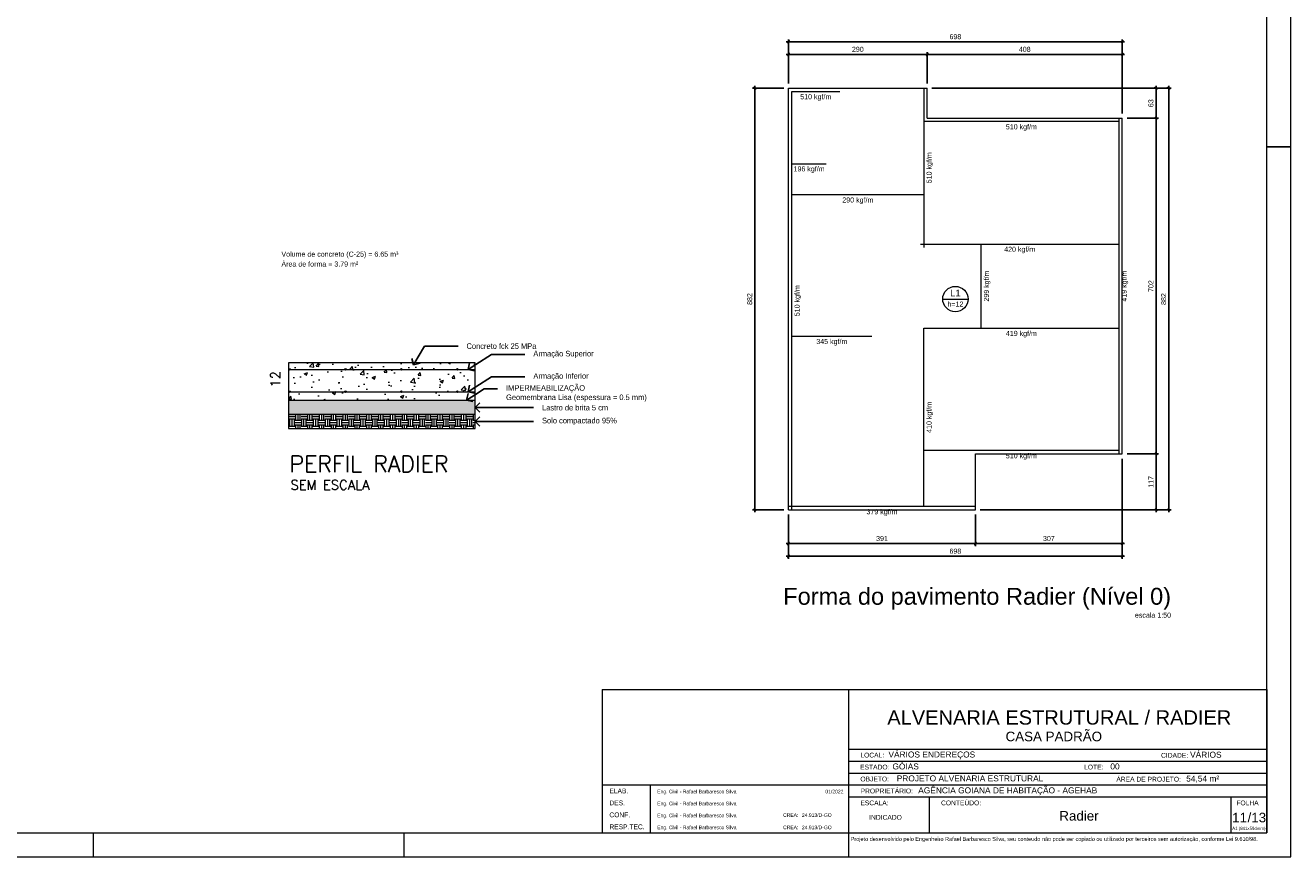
# Model space of a CAD drawing. Header units: millimetres. Extents: x 337 to 624, y -381 to -65.
# Tile 137 of 138: x 571 to 624, y -124 to -90. Entities that reach past the tile are written whole.
import ezdxf
from ezdxf import colors
from ezdxf.entities.mleader import LeaderData, LeaderLine
from ezdxf.enums import TextEntityAlignment as Align
from ezdxf.math import Vec2, Vec3

# ---------------------------------------------------------------- set-up
doc = ezdxf.new("R2010")
doc.units = ezdxf.units.MM
doc.header["$MEASUREMENT"] = 0
doc.layers.get('0').update_dxf_attribs({"lineweight": 5})
doc.layers.add('247', color=7, linetype='Continuous')
doc.layers.add('PDF_Text', color=7, linetype='Continuous')
for name, color, linetype, lineweight in [('DT-Relação do aço', 7, 'Continuous', 5), ('FO-Cargas de parede', 15, 'Continuous', 5), ('FO-Cotas', 5, 'Continuous', 5), ('FO-Textos das lajes', 102, 'Continuous', 20), ('FO-Títulos', 1, 'Continuous', 20), ('FO-Vigas', 1, 'Continuous', 20), ('PRANCHA 01', 7, 'Continuous', 20)]:
    doc.layers.add(name, color=color, linetype=linetype, lineweight=lineweight)
doc.styles.add('Arial', font='arial.ttf')
doc.styles.add('PDF Arial', font='arial.ttf')
doc.styles.add('ROMANS', font='ROMANS')
doc.dimstyles.new('UM_50.000000', dxfattribs={"dimtxt": 0.18, "dimasz": 0.1, "dimexe": 0.1, "dimexo": 0.2, "dimgap": 0, "dimtad": 1, "dimtih": 1, "dimtoh": 1, "dimdec": 1, "dimlfac": 50, "dimzin": 0, "dimdsep": 46, "dimtxsty": 'Standard', "dimcen": 0.09, "dimdle": 0.1, "dimadec": 1, "dimazin": 2, "dimtfac": 1, "dimtdec": 4, "dimtofl": 0, "dimtmove": 0, "dimatfit": 3, "dimfxl": 1, "dimtolj": 1, "dimarcsym": 0})

# ---------------------------------------------------------------- blocks, each defined once
blk = doc.blocks.new('Carimbo_Rafael_2022')
at = {"color": 0}
for p, q in [((524.018, -54.927), (551.818, -54.927)), ((524.018, -60.927), (551.818, -60.927))]:
    blk.add_line(p, q, dxfattribs=at)
for p, q in [((524.018, -54.927), (524.018, -60.927)), ((524.018, -54.927), (524.018, -60.927)), ((534.318, -54.927), (534.318, -60.927)), ((534.318, -54.927), (534.318, -60.927)), ((551.818, -54.927), (551.818, -60.927)), ((534.318, -57.427), (551.818, -57.427)), ((534.318, -57.927), (551.818, -57.927)), ((534.318, -58.427), (551.818, -58.427)), ((524.018, -58.927), (534.318, -58.927)), ((526.018, -58.927), (526.018, -60.927)), ((534.318, -58.927), (551.818, -58.927)), ((534.318, -59.427), (551.818, -59.427)), ((537.692, -59.427), (537.692, -60.927)), ((550.318, -59.427), (550.318, -60.927))]:
    blk.add_line(p, q)
at = {"color": 152, "true_color": 0x0063c7, "style": 'Arial'}
for s, height, p in [('ALVENARIA ESTRUTURAL / RADIER', 0.6, (535.944, -56.402)), ('CASA PADRÃO', 0.4, (540.891, -57.098)), ('VÁRIOS ENDEREÇOS', 0.25, (535.992, -57.777)), ('VÁRIOS', 0.25, (548.609, -57.786)), ('GÓIAS', 0.25, (536.159, -58.277)), ('00', 0.25, (545.274, -58.277)), ('PROJETO ALVENARIA ESTRUTURAL', 0.25, (536.338, -58.777)), ('54,54 m²', 0.25, (548.448, -58.784)), ('AGÊNCIA GOIANA DE HABITAÇÃO - AGEHAB', 0.25, (537.237, -59.277)), ('INDICADO', 0.2, (535.187, -60.381)), ('/13', 0.4, (551.013, -60.49))]:
    blk.add_text(s, height=height, dxfattribs=at).set_placement(p)
at = {"style": 'Arial'}
for s, height, p in [('LOCAL:', 0.2, (534.818, -57.777)), ('CIDADE:', 0.2, (547.395, -57.786)), ('ESTADO:', 0.2, (534.807, -58.277)), ('LOTE:', 0.2, (544.178, -58.277)), ('OBJETO:', 0.2, (534.818, -58.777)), ('ÁREA DE PROJETO:', 0.2, (545.526, -58.784)), ('ELAB.', 0.2, (524.318, -59.277)), ('Eng. Civil - Rafael Barbaresco Silva', 0.15, (526.318, -59.277)), ('01/2022', 0.15, (533.352, -59.277)), ('PROPRIETÁRIO:', 0.2, (534.829, -59.277)), ('DES.', 0.2, (524.318, -59.777)), ('Eng. Civil - Rafael Barbaresco Silva', 0.15, (526.318, -59.777)), ('ESCALA:', 0.2, (534.818, -59.777)), ('CONTEÚDO:', 0.2, (538.192, -59.777)), (' FOLHA', 0.2, (550.468, -59.777)), ('CONF.', 0.2, (524.318, -60.277)), ('Eng. Civil - Rafael Barbaresco Silva', 0.15, (526.318, -60.277)), ('CREA:', 0.15, (531.584, -60.261)), ('24.913/D-GO', 0.15, (532.371, -60.261)), ('RESP.TEC.', 0.2, (524.318, -60.777)), ('Eng. Civil - Rafael Barbaresco Silva', 0.15, (526.318, -60.777)), ('CREA:', 0.15, (531.584, -60.777)), ('24.913/D-GO', 0.15, (532.371, -60.777))]:
    blk.add_text(s, height=height, dxfattribs=at).set_placement(p)
at = {"layer": 'PDF_Text', "insert": (550.371, -60.845), "char_height": 0.13, "attachment_point": 7, "line_spacing_factor": 0.76943, "style": 'PDF Arial'}
blk.add_mtext('A1 (841x594mm)', dxfattribs=at)
at = {"layer": 'PDF_Text', "insert": (534.414, -61.318), "char_height": 0.165, "attachment_point": 7, "style": 'PDF Arial'}
blk.add_mtext('Projeto desenvolvido pelo Engenheiro Rafael Barbaresco Silva, seu conteudo não pode ser copiado ou utilizado por terceiros sem autorização, conforme Lei 9.610/98.', dxfattribs=at)
blk = doc.blocks.new('_Oblique')
at = {"color": 0, "linetype": 'ByBlock', "lineweight": -2}
blk.add_line((-0.5, -0.5), (0.5, 0.5), dxfattribs=at)
blk = doc.blocks.new('*D350')
at = {"layer": 'Defpoints', "color": 0, "transparency": 16777216}
for p in [(608.589, -90.909), (602.789, -92.321), (608.589, -92.321)]:
    blk.add_point(p, dxfattribs=at)
at = {"layer": 'FO-Cotas', "color": 0, "lineweight": -2, "transparency": 16777216}
for p, q in [((602.689, -90.909), (608.689, -90.909)), ((602.789, -92.121), (602.789, -90.809)), ((608.589, -92.121), (608.589, -90.809))]:
    blk.add_line(p, q, dxfattribs=at)
at = {"layer": 'FO-Cotas', "color": 0, "lineweight": -2, "transparency": 16777216, "xscale": 0.1, "yscale": 0.1, "zscale": 0.1, "rotation": 180}
blk.add_blockref('_Oblique', (602.789, -90.909), dxfattribs=at)
at = {"layer": 'FO-Cotas', "color": 0, "lineweight": -2, "transparency": 16777216, "xscale": 0.1, "yscale": 0.1, "zscale": 0.1}
blk.add_blockref('_Oblique', (608.589, -90.909), dxfattribs=at)
at = {"layer": 'FO-Cotas', "color": 7, "transparency": 16777216, "insert": (605.689, -90.697), "char_height": 0.2118, "attachment_point": 5, "rotation": 0.0057, "style": 'Arial'}
blk.add_mtext('\\A1;290', dxfattribs=at)
blk = doc.blocks.new('*D351')
at = {"layer": 'Defpoints', "color": 0, "transparency": 16777216}
for p in [(616.749, -90.909), (608.589, -92.321), (616.749, -93.581)]:
    blk.add_point(p, dxfattribs=at)
at = {"layer": 'FO-Cotas', "color": 0, "lineweight": -2, "transparency": 16777216}
for p, q in [((608.489, -90.909), (616.849, -90.909)), ((608.589, -92.121), (608.589, -90.809)), ((616.749, -93.381), (616.749, -90.809))]:
    blk.add_line(p, q, dxfattribs=at)
at = {"layer": 'FO-Cotas', "color": 0, "lineweight": -2, "transparency": 16777216, "xscale": 0.1, "yscale": 0.1, "zscale": 0.1, "rotation": 180}
blk.add_blockref('_Oblique', (608.589, -90.909), dxfattribs=at)
at = {"layer": 'FO-Cotas', "color": 0, "lineweight": -2, "transparency": 16777216, "xscale": 0.1, "yscale": 0.1, "zscale": 0.1}
blk.add_blockref('_Oblique', (616.749, -90.909), dxfattribs=at)
at = {"layer": 'FO-Cotas', "color": 7, "transparency": 16777216, "insert": (612.669, -90.697), "char_height": 0.2118, "attachment_point": 5, "rotation": 0.0057, "style": 'Arial'}
blk.add_mtext('\\A1;408', dxfattribs=at)
blk = doc.blocks.new('*D352')
at = {"layer": 'Defpoints', "color": 0, "transparency": 16777216}
for p in [(616.749, -90.379), (602.789, -92.321), (616.749, -93.581)]:
    blk.add_point(p, dxfattribs=at)
at = {"layer": 'FO-Cotas', "color": 0, "lineweight": -2, "transparency": 16777216}
for p, q in [((602.689, -90.379), (616.849, -90.379)), ((602.789, -92.121), (602.789, -90.279)), ((616.749, -93.381), (616.749, -90.279))]:
    blk.add_line(p, q, dxfattribs=at)
at = {"layer": 'FO-Cotas', "color": 0, "lineweight": -2, "transparency": 16777216, "xscale": 0.1, "yscale": 0.1, "zscale": 0.1, "rotation": 180}
blk.add_blockref('_Oblique', (602.789, -90.379), dxfattribs=at)
at = {"layer": 'FO-Cotas', "color": 0, "lineweight": -2, "transparency": 16777216, "xscale": 0.1, "yscale": 0.1, "zscale": 0.1}
blk.add_blockref('_Oblique', (616.749, -90.379), dxfattribs=at)
at = {"layer": 'FO-Cotas', "color": 7, "transparency": 16777216, "insert": (609.769, -90.167), "char_height": 0.2118, "attachment_point": 5, "rotation": 0.0057, "style": 'Arial'}
blk.add_mtext('\\A1;698', dxfattribs=at)
blk = doc.blocks.new('*D353')
at = {"layer": 'Defpoints', "color": 0, "transparency": 16777216}
for p in [(602.789, -109.961), (610.609, -109.961), (610.609, -111.373)]:
    blk.add_point(p, dxfattribs=at)
at = {"layer": 'FO-Cotas', "color": 0, "lineweight": -2, "transparency": 16777216}
for p, q in [((602.789, -110.161), (602.789, -111.473)), ((610.609, -110.161), (610.609, -111.473)), ((602.689, -111.373), (610.709, -111.373))]:
    blk.add_line(p, q, dxfattribs=at)
at = {"layer": 'FO-Cotas', "color": 0, "lineweight": -2, "transparency": 16777216, "xscale": 0.1, "yscale": 0.1, "zscale": 0.1, "rotation": 180}
blk.add_blockref('_Oblique', (602.789, -111.373), dxfattribs=at)
at = {"layer": 'FO-Cotas', "color": 0, "lineweight": -2, "transparency": 16777216, "xscale": 0.1, "yscale": 0.1, "zscale": 0.1}
blk.add_blockref('_Oblique', (610.609, -111.373), dxfattribs=at)
at = {"layer": 'FO-Cotas', "color": 7, "transparency": 16777216, "insert": (606.699, -111.161), "char_height": 0.2118, "attachment_point": 5, "rotation": 0.0057, "style": 'Arial'}
blk.add_mtext('\\A1;391', dxfattribs=at)
blk = doc.blocks.new('*D354')
at = {"layer": 'Defpoints', "color": 0, "transparency": 16777216}
for p in [(616.749, -107.621), (610.609, -109.961), (616.749, -111.373)]:
    blk.add_point(p, dxfattribs=at)
at = {"layer": 'FO-Cotas', "color": 0, "lineweight": -2, "transparency": 16777216}
for p, q in [((616.749, -107.821), (616.749, -111.473)), ((610.609, -110.161), (610.609, -111.473)), ((610.509, -111.373), (616.849, -111.373))]:
    blk.add_line(p, q, dxfattribs=at)
at = {"layer": 'FO-Cotas', "color": 0, "lineweight": -2, "transparency": 16777216, "xscale": 0.1, "yscale": 0.1, "zscale": 0.1, "rotation": 180}
blk.add_blockref('_Oblique', (610.609, -111.373), dxfattribs=at)
at = {"layer": 'FO-Cotas', "color": 0, "lineweight": -2, "transparency": 16777216, "xscale": 0.1, "yscale": 0.1, "zscale": 0.1}
blk.add_blockref('_Oblique', (616.749, -111.373), dxfattribs=at)
at = {"layer": 'FO-Cotas', "color": 7, "transparency": 16777216, "insert": (613.679, -111.161), "char_height": 0.2118, "attachment_point": 5, "rotation": 0.0057, "style": 'Arial'}
blk.add_mtext('\\A1;307', dxfattribs=at)
blk = doc.blocks.new('*D355')
at = {"layer": 'Defpoints', "color": 0, "transparency": 16777216}
for p in [(616.749, -107.621), (602.789, -109.961), (616.749, -111.902)]:
    blk.add_point(p, dxfattribs=at)
at = {"layer": 'FO-Cotas', "color": 0, "lineweight": -2, "transparency": 16777216}
for p, q in [((616.749, -107.821), (616.749, -112.002)), ((602.789, -110.161), (602.789, -112.002)), ((602.689, -111.902), (616.849, -111.902))]:
    blk.add_line(p, q, dxfattribs=at)
at = {"layer": 'FO-Cotas', "color": 0, "lineweight": -2, "transparency": 16777216, "xscale": 0.1, "yscale": 0.1, "zscale": 0.1, "rotation": 180}
blk.add_blockref('_Oblique', (602.789, -111.902), dxfattribs=at)
at = {"layer": 'FO-Cotas', "color": 0, "lineweight": -2, "transparency": 16777216, "xscale": 0.1, "yscale": 0.1, "zscale": 0.1}
blk.add_blockref('_Oblique', (616.749, -111.902), dxfattribs=at)
at = {"layer": 'FO-Cotas', "color": 7, "transparency": 16777216, "insert": (609.769, -111.691), "char_height": 0.2118, "attachment_point": 5, "rotation": 0.0057, "style": 'Arial'}
blk.add_mtext('\\A1;698', dxfattribs=at)
blk = doc.blocks.new('*D356')
at = {"layer": 'Defpoints', "color": 0, "transparency": 16777216}
for p in [(601.377, -92.321), (602.789, -92.321), (602.789, -109.961)]:
    blk.add_point(p, dxfattribs=at)
at = {"layer": 'FO-Cotas', "color": 0, "lineweight": -2, "transparency": 16777216}
for p, q in [((602.589, -92.321), (601.277, -92.321)), ((601.377, -110.061), (601.377, -92.221)), ((602.589, -109.961), (601.277, -109.961))]:
    blk.add_line(p, q, dxfattribs=at)
at = {"layer": 'FO-Cotas', "color": 0, "lineweight": -2, "transparency": 16777216, "xscale": 0.1, "yscale": 0.1, "zscale": 0.1}
for p, rotation in [((601.377, -92.321), 90), ((601.377, -109.961), 270)]:
    blk.add_blockref('_Oblique', p, dxfattribs=dict(at, rotation=rotation))
at = {"layer": 'FO-Cotas', "color": 7, "transparency": 16777216, "insert": (601.165, -101.141), "char_height": 0.2118, "attachment_point": 5, "rotation": 90, "style": 'Arial'}
blk.add_mtext('\\A1;882', dxfattribs=at)
blk = doc.blocks.new('*D357')
at = {"layer": 'Defpoints', "color": 0, "transparency": 16777216}
for p in [(616.749, -107.621), (618.161, -107.621), (610.609, -109.961)]:
    blk.add_point(p, dxfattribs=at)
at = {"layer": 'FO-Cotas', "color": 0, "lineweight": -2, "transparency": 16777216}
for p, q in [((616.949, -107.621), (618.261, -107.621)), ((618.161, -110.061), (618.161, -107.521)), ((610.809, -109.961), (618.261, -109.961))]:
    blk.add_line(p, q, dxfattribs=at)
at = {"layer": 'FO-Cotas', "color": 0, "lineweight": -2, "transparency": 16777216, "xscale": 0.1, "yscale": 0.1, "zscale": 0.1}
for p, rotation in [((618.161, -107.621), 90), ((618.161, -109.961), 270)]:
    blk.add_blockref('_Oblique', p, dxfattribs=dict(at, rotation=rotation))
at = {"layer": 'FO-Cotas', "color": 7, "transparency": 16777216, "insert": (617.949, -108.791), "char_height": 0.2118, "attachment_point": 5, "rotation": 90, "style": 'Arial'}
blk.add_mtext('\\A1;117', dxfattribs=at)
blk = doc.blocks.new('*D358')
at = {"layer": 'Defpoints', "color": 0, "transparency": 16777216}
for p in [(616.749, -93.581), (618.161, -93.581), (616.749, -107.621)]:
    blk.add_point(p, dxfattribs=at)
at = {"layer": 'FO-Cotas', "color": 0, "lineweight": -2, "transparency": 16777216}
for p, q in [((616.949, -93.581), (618.261, -93.581)), ((618.161, -107.721), (618.161, -93.481)), ((616.949, -107.621), (618.261, -107.621))]:
    blk.add_line(p, q, dxfattribs=at)
at = {"layer": 'FO-Cotas', "color": 0, "lineweight": -2, "transparency": 16777216, "xscale": 0.1, "yscale": 0.1, "zscale": 0.1}
for p, rotation in [((618.161, -93.581), 90), ((618.161, -107.621), 270)]:
    blk.add_blockref('_Oblique', p, dxfattribs=dict(at, rotation=rotation))
at = {"layer": 'FO-Cotas', "color": 7, "transparency": 16777216, "insert": (617.949, -100.601), "char_height": 0.2118, "attachment_point": 5, "rotation": 90, "style": 'Arial'}
blk.add_mtext('\\A1;702', dxfattribs=at)
blk = doc.blocks.new('*D359')
at = {"layer": 'Defpoints', "color": 0, "transparency": 16777216}
for p in [(608.589, -92.321), (618.161, -92.321), (616.749, -93.581)]:
    blk.add_point(p, dxfattribs=at)
at = {"layer": 'FO-Cotas', "color": 0, "lineweight": -2, "transparency": 16777216}
for p, q in [((608.789, -92.321), (618.261, -92.321)), ((618.161, -93.681), (618.161, -92.221)), ((616.949, -93.581), (618.261, -93.581))]:
    blk.add_line(p, q, dxfattribs=at)
at = {"layer": 'FO-Cotas', "color": 0, "lineweight": -2, "transparency": 16777216, "xscale": 0.1, "yscale": 0.1, "zscale": 0.1}
for p, rotation in [((618.161, -92.321), 90), ((618.161, -93.581), 270)]:
    blk.add_blockref('_Oblique', p, dxfattribs=dict(at, rotation=rotation))
at = {"layer": 'FO-Cotas', "color": 7, "transparency": 16777216, "insert": (617.949, -92.951), "char_height": 0.2118, "attachment_point": 5, "rotation": 90, "style": 'Arial'}
blk.add_mtext('\\A1;63', dxfattribs=at)
blk = doc.blocks.new('*D360')
at = {"layer": 'Defpoints', "color": 0, "transparency": 16777216}
for p in [(608.589, -92.321), (618.691, -92.321), (610.609, -109.961)]:
    blk.add_point(p, dxfattribs=at)
at = {"layer": 'FO-Cotas', "color": 0, "lineweight": -2, "transparency": 16777216}
for p, q in [((608.789, -92.321), (618.791, -92.321)), ((618.691, -110.061), (618.691, -92.221)), ((610.809, -109.961), (618.791, -109.961))]:
    blk.add_line(p, q, dxfattribs=at)
at = {"layer": 'FO-Cotas', "color": 0, "lineweight": -2, "transparency": 16777216, "xscale": 0.1, "yscale": 0.1, "zscale": 0.1}
for p, rotation in [((618.691, -92.321), 90), ((618.691, -109.961), 270)]:
    blk.add_blockref('_Oblique', p, dxfattribs=dict(at, rotation=rotation))
at = {"layer": 'FO-Cotas', "color": 7, "transparency": 16777216, "insert": (618.479, -101.141), "char_height": 0.2118, "attachment_point": 5, "rotation": 90, "style": 'Arial'}
blk.add_mtext('\\A1;882', dxfattribs=at)
blk = doc.blocks.new('_Open90')
at = {"color": 0, "linetype": 'ByBlock', "lineweight": -2}
for p, q in [((0, 0), (-1, 0)), ((-0.5, 0.5), (0, 0)), ((0, 0), (-0.5, -0.5))]:
    blk.add_line(p, q, dxfattribs=at)

msp = doc.modelspace()

# ---------------------------------------------------------------- hatches: boundary and pattern name
h = msp.add_hatch()
h.set_pattern_fill('AR-CONC', color=256, scale=0.0078)
h.set_pattern_definition([(50, (535.7228, -74.8921), (1.42103, -0.124324), [0.14859, -1.63448]), (355, (535.7228, -74.8921), (-0.274897, 1.490233), [0.11887, -1.307588]), (100.4514, (535.8412, -74.9025), (1.146134, 1.36591), [0.12628, -1.389095]), (46.1842, (535.7228, -74.4959), (2.1144, -0.32793), [0.22288, -2.45172]), (96.6356, (535.899, -74.5232), (1.85174, 1.92991), [0.18942, -2.08364]), (351.184, (535.7228, -74.4959), (1.85174, 1.92991), [0.17831, -1.96137]), (21, (535.9209, -74.5949), (1.182584, -0.797663), [0.14859, -1.63448]), (326, (535.9209, -74.595), (0.482053, 1.436656), [0.11887, -1.307583]), (71.4514, (536.0194, -74.6614), (1.664637, 0.638993), [0.12628, -1.389092]), (37.5, (535.72275, -74.8921), (0.024091, 0.659525), [0, -1.291734, 0, -1.327395, 0, -1.312536]), (7.5, (535.72275, -74.8921), (0.52119, 0.781403), [0, -0.756813, 0, -1.262016, 0, -0.50025]), (327.5, (535.28095, -74.8921), (1.0575995, -0.044684), [0, -0.495297, 0, -1.545326, 0, -2.050528]), (317.5, (535.0828, -74.8921), (1.1554, 0.198325), [0, -0.643886, 0, -1.026255, 0, -1.456172])])
h.paths.add_polyline_path([(589.6751, -104.0845), (588.9693, -104.0845, -1), (588.9038, -104.0845), (586.6293, -104.0845, -1), (586.5638, -104.0845), (584.2893, -104.0845, -1), (584.2238, -104.0845), (581.8751, -104.0845), (581.8751, -105.0205), (581.8838, -105.0205, -1), (581.9493, -105.0205), (584.2238, -105.0205, -1), (584.2893, -105.0205), (586.5638, -105.0205, -1), (586.6293, -105.0205), (588.9038, -105.0205, -1), (588.9693, -105.0205), (589.3819, -105.0205), (589.6751, -104.8342)])
h.paths.add_polyline_path([(589.6751, -103.8982), (589.6751, -103.8052), (581.8751, -103.8052), (581.8751, -104.0845), (581.8838, -104.0845, -1), (581.9493, -104.0845), (584.2238, -104.0845, -1), (584.2893, -104.0845), (586.5638, -104.0845, -1), (586.6293, -104.0845), (588.9038, -104.0845, -1), (588.9693, -104.0845), (589.3819, -104.0845)])
h.paths.add_polyline_path([(589.6751, -105.0205), (588.9693, -105.0205, -1), (588.9038, -105.0205), (586.6293, -105.0205, -1), (586.5638, -105.0205), (584.2893, -105.0205, -1), (584.2238, -105.0205), (581.8751, -105.0205), (581.8751, -105.3652), (589.3201, -105.3652), (589.6508, -105.1586), (589.6751, -105.1435)])
h = msp.add_hatch(color=256)
h.dxf.hatch_style = 1
h.paths.add_polyline_path([(581.9493, -104.0845, 1), (581.8838, -104.0845, 1)])
h.paths.add_polyline_path([(584.2893, -104.0845, 1), (584.2238, -104.0845, 1)])
h.paths.add_polyline_path([(586.5638, -104.0845, 1), (586.6293, -104.0845, 1)])
h.paths.add_polyline_path([(588.9693, -104.0845, 1), (588.9038, -104.0845, 1)])
h.paths.add_polyline_path([(588.9693, -105.0205, 1), (588.9038, -105.0205, 1)])
h.paths.add_polyline_path([(586.6293, -105.0205, 1), (586.5638, -105.0205, 1)])
h.paths.add_polyline_path([(584.2893, -105.0205, 1), (584.2238, -105.0205, 1)])
h.paths.add_polyline_path([(581.9493, -105.0205, 1), (581.8838, -105.0205, 1)])
h = msp.add_hatch()
h.set_pattern_fill('GRAVEL', color=256, scale=0.0195, angle=45)
h.set_pattern_definition([(273.01279, (570.41162, -47.60078), (0.350227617, -5.95386949), [0.0666352, -6.5968996]), (229.96974, (570.415122, -47.667323), (3.852503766, 4.55295904), [0.114348, -11.320463]), (177.510447, (570.341574, -47.75488), (7.354779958, -0.350227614), [0.0806284, -7.982217]), (312.27369, (570.292542, -47.979026), (-6.654324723, 7.354779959), [0.1041302, -10.3088855]), (337.833654, (570.362588, -48.056076), (-5.95386949, 2.451593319), [0.102108, -10.108694]), (42.27369, (570.45715, -48.0946), (-7.354779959, -6.654324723), [0.1041302, -10.3088855]), (82.69424, (570.5342, -48.024555), (-1.0506828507, -8.0552351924), [0.1377068, -13.6329652]), (117.25533, (570.55171, -47.887967), (-5.253414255, 10.156600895), [0.1300094, -12.870938]), (166.429566, (570.492172, -47.772391), (-7.354779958, 1.751138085), [0.1044828, -10.3438114]), (220.23636, (570.390606, -47.747876), (4.202731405, 3.50227617), [0.1192833, -5.844878]), (267.397438, (570.299547, -47.824926), (-0.3502276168, -8.0552351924), [0.154259, -15.2716672]), (183.814075, (570.64277, -47.635803), (-4.552959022, -0.350227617), [0.0526505, -5.212425]), (216.469234, (570.590236, -47.639305), (5.253414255, 3.852503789), [0.1001673, -9.9165875]), (270, (570.5097, -47.69884), (0.3502276, -0.3502276), [0.0700453, -0.63041]), (248.19859, (570.44314, -47.68133), (1.05068285, 2.45159332), [0.0377208, -3.734346]), (336.80141, (570.42913, -47.716355), (-1.40091047, 0.70045523), [0.053345, -2.613909]), (75.96376, (570.47816, -47.73737), (0.35022762, 1.75113809), [0.0866417, -2.801409]), (206.56505, (570.49918, -47.65331), (1.05068285, 0.3502276), [0.0626506, -1.503615]), (61.38954, (570.226, -47.919487), (2.45159332, 4.552959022), [0.0877666, -8.6889124]), (115.346176, (570.268026, -47.842437), (2.45159332, -5.253414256), [0.0736313, -7.2894827]), (338.19859, (570.42913, -47.58327), (-2.45159332, 1.05068285), [0.075441, -3.6966258]), (28.61046, (570.499177, -47.611287), (-4.552959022, -2.45159332), [0.0877666, -8.6889124]), (24.44395, (570.44314, -48.13663), (-2.45159332, -1.05068285), [0.0846363, -4.14718]), (339.77514, (570.52019, -48.101605), (-5.603641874, 2.1013657), [0.0709156, -7.020653]), (111.80141, (570.78286, -47.929994), (-1.05068285, 2.45159332), [0.075441, -3.6966258]), (62.354025, (570.754843, -47.859948), (-3.152048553, -5.95386949), [0.083027, -8.2196577]), (114.44395, (570.61125, -48.101605), (1.05068285, -2.45159332), [0.042318, -4.1894983]), (146.30993, (570.76185, -47.95101), (-1.75113809, 1.05068285), [0.025255, -2.500272]), (210.96376, (570.74083, -47.937), (1.40091047, 0.70045523), [0.102108, -1.9400525]), (231.009006, (570.653277, -47.989533), (3.152048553, 3.852503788), [0.0946264, -9.3680027]), (348.69007, (570.50968, -47.76889), (-1.05068285, 0.35022762), [0.0714327, -1.7143848]), (38.157227, (570.579729, -47.782898), (6.654324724, 5.253414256), [0.1247127, -12.346538]), (105.9454, (570.677793, -47.70585), (1.05068285, -3.852503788), [0.0509938, -5.0483973]), (135, (570.6638, -47.6568), (-0.7004552, 0), [0.0297178, -0.465579]), (165.25644, (570.635765, -47.98603), (3.852503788, -1.050682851), [0.0688086, -6.8120723]), (93.01279, (570.569222, -47.96852), (-0.350227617, 5.95386949), [0.1332705, -6.5302644]), (45, (570.5622, -47.83543), (0, 0.7004552), [0.128777, -0.3665195]), (10.304846, (570.653277, -47.744373), (5.95386949, 1.050682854), [0.0783133, -7.7530143]), (299.0546, (570.73033, -47.730364), (1.05068285, -1.751138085), [0.072116, -3.533698]), (252.645975, (570.76535, -47.793405), (-3.152048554, -10.1566008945), [0.1174175, -11.624352]), (220.42608, (570.730327, -47.905478), (-4.903186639, -4.202731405), [0.12422, -12.2977568])])
h.paths.add_polyline_path([(581.8751, -105.3652), (581.8751, -105.9598), (589.6751, -105.9598), (589.6751, -105.3652)])
h = msp.add_hatch()
h.set_pattern_fill('EARTH', color=256, scale=0.039)
h.set_pattern_definition([(0, (570.50968, -48.20317), (0.2476483, 0.2476483), [0.2476483, -0.2476483]), (0, (570.50968, -48.1103), (0.2476483, 0.2476483), [0.2476483, -0.2476483]), (0, (570.50968, -48.01744), (0.2476483, 0.2476483), [0.2476483, -0.2476483]), (90, (570.54064, -47.98648), (-0.2476483, 0.2476483), [0.2476483, -0.2476483]), (90, (570.6335, -47.98648), (-0.2476483, 0.2476483), [0.2476483, -0.2476483]), (90, (570.72638, -47.98648), (-0.2476483, 0.2476483), [0.2476483, -0.2476483])])
h.paths.add_polyline_path([(589.6751, -106.5544), (589.6751, -105.9598), (581.8751, -105.9598), (581.8751, -106.5544)])

# ---------------------------------------------------------------- linework, layer by layer
for p, q in [((581.8751, -104.0845), (589.6751, -104.0845)), ((581.8751, -105.0205), (589.6751, -105.0205)), ((581.8751, -105.3652), (581.8751, -106.5544)), ((589.6751, -106.5544), (589.6751, -105.3652)), ((581.8751, -105.9598), (589.6751, -105.9598)), ((581.8751, -106.5544), (589.6751, -106.5544))]:
    msp.add_line(p, q)
at = {"color": 1}
msp.add_line((581.8751, -105.3652), (589.6751, -105.3652), dxfattribs=at)
msp.add_lwpolyline([(581.8751, -103.8052), (581.8751, -105.3652), (589.6751, -105.3652), (589.6751, -103.8052)], close=True)
for centre in [(581.9166, -104.0845), (584.2565, -104.0845), (586.5965, -104.0845), (588.9365, -104.0845), (581.9166, -105.0205), (584.2565, -105.0205), (586.5965, -105.0205), (588.9365, -105.0205)]:
    msp.add_circle(centre, 0.0328)
at = {"layer": 'FO-Cargas de parede'}
for p, q in [((602.9289, -109.961), (602.9289, -92.461)), ((602.9289, -92.461), (604.9289, -92.461)), ((608.4489, -92.321), (608.4489, -98.981)), ((616.6089, -93.581), (616.6089, -107.621)), ((616.6089, -93.721), (608.4489, -93.721)), ((602.9289, -95.481), (604.3689, -95.481)), ((608.4489, -96.781), (602.9289, -96.781)), ((608.3089, -98.841), (616.6089, -98.841)), ((610.8489, -102.361), (610.8489, -98.841)), ((608.4489, -102.361), (616.6089, -102.361)), ((608.4489, -109.821), (608.4489, -102.361)), ((602.9289, -102.701), (606.2689, -102.701)), ((616.6089, -107.481), (608.4489, -107.481)), ((610.6089, -109.821), (602.7889, -109.821))]:
    msp.add_line(p, q, dxfattribs=at)
at = {"layer": 'FO-Textos das lajes'}
msp.add_line((609.2395, -101.1409), (610.2985, -101.1409), dxfattribs=at)
msp.add_circle((609.769, -101.1409), 0.5295, dxfattribs=at)
at = {"layer": 'FO-Vigas'}
for p, q in [((602.7889, -109.961), (602.7889, -92.3208)), ((602.7889, -92.3208), (608.5889, -92.3208)), ((608.5889, -93.5808), (608.5889, -92.3208)), ((608.5889, -93.5808), (616.7491, -93.5808)), ((616.7491, -107.621), (616.7491, -93.5808)), ((610.6091, -107.621), (616.7491, -107.621)), ((610.6091, -109.961), (610.6091, -107.621)), ((602.7889, -109.961), (610.6091, -109.961))]:
    msp.add_line(p, q, dxfattribs=at)
at = {"layer": 'PRANCHA 01'}
msp.add_line((622.7948, -94.7682), (623.7948, -94.7682), dxfattribs=at)
msp.add_line((622.7948, -94.7682), (623.7948, -94.7682), dxfattribs=at)
for points in [[(539.6948, -124.4682), (623.7948, -124.4682), (623.7948, -65.0682), (539.6948, -65.0682), (539.6948, -124.4682)], [(623.7948, -94.7682), (622.7948, -94.7682)], [(623.7948, -94.7682), (622.7948, -94.7682)], [(573.6948, -123.4682), (573.6948, -124.4682)], [(573.6948, -123.4682), (573.6948, -124.4682)], [(586.6948, -123.4682), (586.6948, -124.4682)], [(605.2948, -123.4682), (605.2948, -124.4682)], [(605.2948, -123.4682), (605.2948, -124.4682)]]:
    msp.add_lwpolyline(points, dxfattribs=at)
msp.add_lwpolyline([(542.1948, -123.4682), (622.7948, -123.4682), (622.7948, -66.0682), (542.1948, -66.0682)], close=True, dxfattribs=at)

# ---------------------------------------------------------------- block references
msp.add_blockref('Carimbo_Rafael_2022', (70.9768, -62.5416))

# ---------------------------------------------------------------- texts
at = {"color": 152, "true_color": 0x0063c7, "style": 'Arial'}
msp.add_text('Radier', height=0.4, dxfattribs=at).set_placement((614.9385, -122.9585), align=Align.CENTER)
msp.add_text('11', height=0.4, dxfattribs=at).set_placement((621.3447, -123.0322))
at = {"layer": '247', "style": 'ROMANS'}
msp.add_text('PERFIL RADIER', height=0.680871, dxfattribs=at).set_placement((581.915, -108.3796))
at = {"layer": '247', "insert": (581.5262, -104.8416), "char_height": 0.40159, "attachment_point": 7, "rotation": 90, "style": 'ROMANS'}
msp.add_mtext('12', dxfattribs=at)
at = {"layer": '247', "insert": (581.9565, -109.1163), "char_height": 0.40159, "attachment_point": 7, "style": 'ROMANS'}
msp.add_mtext('SEM ESCALA', dxfattribs=at)
at = {"layer": 'DT-Relação do aço', "linetype": 'Continuous', "char_height": 0.2118, "attachment_point": 7, "line_spacing_factor": 0.798, "style": 'Arial'}
for s, insert, width in [('Volume de concreto (C-25) = 6.65 m³', (581.5768, -99.4325), 9.809933), ('Área de forma = 3.79 m²', (581.5772, -99.7863), 6.446676)]:
    msp.add_mtext(s, dxfattribs=dict(at, insert=insert, width=width))
at = {"layer": 'FO-Cargas de parede', "linetype": 'Continuous', "char_height": 0.2118, "width": 2.577901, "attachment_point": 8, "line_spacing_factor": 0.798, "style": 'Arial'}
for s, insert in [('510 kgf/m', (603.9292, -92.8476)), ('510 kgf/m', (612.5292, -94.1076)), ('196 kgf/m', (603.6492, -95.8676)), ('290 kgf/m', (605.6892, -97.1676)), ('420 kgf/m', (612.4592, -99.2286)), ('419 kgf/m', (612.5292, -102.7486)), ('345 kgf/m', (604.5992, -103.0886)), ('510 kgf/m', (612.5292, -107.8686)), ('379 kgf/m', (606.6992, -110.2086))]:
    msp.add_mtext(s, dxfattribs=dict(at, insert=insert))
at = {"layer": 'FO-Cargas de parede', "linetype": 'Continuous', "char_height": 0.2118, "width": 2.577901, "attachment_point": 8, "rotation": 90, "line_spacing_factor": 0.798, "style": 'Arial'}
for s, insert in [('510 kgf/m', (608.8372, -95.6506)), ('299 kgf/m', (611.2372, -100.6006)), ('419 kgf/m', (616.9972, -100.6006)), ('510 kgf/m', (603.3172, -101.2106)), ('410 kgf/m', (608.8372, -106.0906))]:
    msp.add_mtext(s, dxfattribs=dict(at, insert=insert))
at = {"layer": 'FO-Textos das lajes', "attachment_point": 8, "line_spacing_factor": 0.798, "style": 'Arial'}
for s, insert, char_height, width in [('L1', (609.769, -101.035), 0.2824, 0.816254), ('h=12', (609.769, -101.4586), 0.2118, 1.322346)]:
    msp.add_mtext(s, dxfattribs=dict(at, insert=insert, char_height=char_height, width=width))
at = {"layer": 'FO-Títulos', "linetype": 'Continuous', "attachment_point": 9, "line_spacing_factor": 0.798, "style": 'Arial'}
for s, insert, char_height, width in [('Forma do pavimento Radier (Nível 0)', (618.7902, -114.1416), 0.706, 31.387654), ('escala 1:50', (618.7906, -114.4735), 0.2118, 3.002725)]:
    msp.add_mtext(s, dxfattribs=dict(at, insert=insert, char_height=char_height, width=width))

# ---------------------------------------------------------------- dimensions: what is measured, and where the dimension line sits
at = {"layer": 'FO-Cotas'}
for base, p1, p2, picture, middle in [((616.7491, -90.3793), (602.7889, -92.3208), (616.7491, -93.5808), '*D352', (609.769, -90.1675)), ((608.5889, -90.9088), (602.7889, -92.3208), (608.5889, -92.3208), '*D350', (605.6889, -90.697)), ((616.7491, -90.9088), (608.5889, -92.3208), (616.7491, -93.5808), '*D351', (612.669, -90.697)), ((616.7491, -111.9025), (602.7889, -109.961), (616.7491, -107.621), '*D355', (609.769, -111.6907)), ((616.7491, -111.373), (610.6091, -109.961), (616.7491, -107.621), '*D354', (613.6791, -111.1612)), ((610.6091, -111.373), (602.7889, -109.961), (610.6091, -109.961), '*D353', (606.699, -111.1612))]:
    dim = msp.add_linear_dim(base=base, p1=p1, p2=p2, dimstyle='UM_50.000000', override={"dimtxt": 0.2118, "dimasz": 0.1, "dimexe": 0.1, "dimexo": 0.2, "dimtad": 1, "dimtih": 0, "dimtoh": 0, "dimdec": 1, "dimlfac": 50, "dimzin": 8, "dimtxsty": 'Arial', "dimblk": 'Oblique', "dimblk1": 'Oblique', "dimblk2": 'Oblique', "dimsah": 1, "dimdle": 0.1, "dimse1": 0, "dimse2": 0, "dimclrt": 7, "dimadec": 1, "dimazin": 3, "dimtmove": 2, "dimldrblk": 'Oblique'}, dxfattribs=at)
    dim.commit()
    dim.dimension.update_dxf_attribs({"geometry": picture, "text_midpoint": middle, "dimtype": 160, "text_rotation": 0.00573})
for base, p1, p2, picture, middle in [((601.3769, -92.3208), (602.7889, -109.961), (602.7889, -92.3208), '*D356', (601.1651, -101.1409)), ((618.1611, -92.3208), (616.7491, -93.5808), (608.5889, -92.3208), '*D359', (617.9493, -92.9508)), ((618.6906, -92.3208), (610.6091, -109.961), (608.5889, -92.3208), '*D360', (618.4788, -101.1409)), ((618.1611, -93.5808), (616.7491, -107.621), (616.7491, -93.5808), '*D358', (617.9493, -100.6009)), ((618.1611, -107.621), (610.6091, -109.961), (616.7491, -107.621), '*D357', (617.9493, -108.791))]:
    dim = msp.add_linear_dim(base=base, p1=p1, p2=p2, angle=90, dimstyle='UM_50.000000', override={"dimtxt": 0.2118, "dimasz": 0.1, "dimexe": 0.1, "dimexo": 0.2, "dimtad": 1, "dimtih": 0, "dimtoh": 0, "dimdec": 1, "dimlfac": 50, "dimzin": 8, "dimtxsty": 'Arial', "dimblk": 'Oblique', "dimblk1": 'Oblique', "dimblk2": 'Oblique', "dimsah": 1, "dimdle": 0.1, "dimse1": 0, "dimse2": 0, "dimclrt": 7, "dimadec": 1, "dimazin": 3, "dimtmove": 2, "dimldrblk": 'Oblique'}, dxfattribs=at)
    dim.commit()
    dim.dimension.update_dxf_attribs({"geometry": picture, "text_midpoint": middle, "dimtype": 160, "text_rotation": 90})

# ---------------------------------------------------------------- leaders
ml = msp.add_multileader_mtext('Standard')
ml.set_content('Concreto fck 25 MPa', color=256)
ml.set_leader_properties()
ml.set_arrow_properties(name='OPEN90')
ml.build(insert=Vec2(0, 0))
ml.multileader.update_dxf_attribs({"text_right_attachment_type": 2, "dogleg_length": 0.36, "arrow_head_size": 0.39})
ctx = ml.context
ctx.base_point, ctx.char_height, ctx.arrow_head_size, ctx.landing_gap_size, ctx.plane_origin = Vec3(588.9678, -103.1101), 0.233998, 0.39, 0.351, Vec3(587.1073, -103.8946)
ctx.right_attachment = 2
notes = []
notes.append((ctx, [(0, (1, 1, 0), (587.5638, -103.1101), (1, 0), 1.404, [(0, [(587.1073, -103.8946)], 0, [])])]))
ctx.mtext.insert, ctx.mtext.flow_direction = Vec3(589.3188, -102.9931), 5
ml = msp.add_multileader_mtext('Standard')
ml.set_content('Armação Superior', color=256)
ml.set_leader_properties()
ml.set_arrow_properties(name='OPEN90')
ml.build(insert=Vec2(0, 0))
ml.multileader.update_dxf_attribs({"text_right_attachment_type": 2, "dogleg_length": 0.36, "arrow_head_size": 0.39})
ctx = ml.context
ctx.base_point, ctx.char_height, ctx.arrow_head_size, ctx.landing_gap_size, ctx.plane_origin = Vec3(591.7636, -103.4633), 0.233998, 0.39, 0.351, Vec3(589.3819, -104.0845)
ctx.right_attachment = 2
notes.append((ctx, [(0, (1, 1, 0), (590.3596, -103.4633), (1, 0), 1.404, [(0, [(589.3819, -104.0845)], 0, [])])]))
ctx.mtext.insert, ctx.mtext.flow_direction = Vec3(592.1146, -103.3073), 5
ml = msp.add_multileader_mtext('Standard')
ml.set_content('Armação Inferior', color=256)
ml.set_leader_properties()
ml.set_arrow_properties(name='OPEN90')
ml.build(insert=Vec2(0, 0))
ml.multileader.update_dxf_attribs({"text_right_attachment_type": 2, "dogleg_length": 0.36, "arrow_head_size": 0.39})
ctx = ml.context
ctx.base_point, ctx.char_height, ctx.arrow_head_size, ctx.landing_gap_size, ctx.plane_origin = Vec3(591.7636, -104.3993), 0.233998, 0.39, 0.351, Vec3(589.3819, -105.0205)
ctx.right_attachment = 2
notes.append((ctx, [(0, (1, 1, 0), (590.3596, -104.3993), (1, 0), 1.404, [(0, [(589.3819, -105.0205)], 0, [])])]))
ctx.mtext.insert, ctx.mtext.flow_direction = Vec3(592.1146, -104.2433), 5
ml = msp.add_multileader_mtext('Standard')
ml.set_content('IMPERMEABILIZAÇÃO\\PGeomembrana Lisa (espessura = 0.5 mm)', color=256)
ml.set_leader_properties()
ml.set_arrow_properties(name='OPEN90')
ml.build(insert=Vec2(0, 0))
ml.multileader.update_dxf_attribs({"text_right_attachment_type": 2, "dogleg_length": 0.36, "arrow_head_size": 0.39})
ctx = ml.context
ctx.base_point, ctx.char_height, ctx.arrow_head_size, ctx.landing_gap_size, ctx.plane_origin = Vec3(590.622, -104.9008), 0.233998, 0.39, 0.351, Vec3(589.3201, -105.3652)
ctx.right_attachment = 2
notes.append((ctx, [(0, (1, 1, 0), (590.0635, -104.9008), (1, 0), 0.5585, [(0, [(589.3201, -105.3652)], 0, [])])]))
ctx.mtext.insert, ctx.mtext.flow_direction = Vec3(590.973, -104.7448), 5
ml = msp.add_multileader_mtext('Standard')
ml.set_content('Lastro de brita 5 cm', color=256)
ml.set_leader_properties()
ml.set_arrow_properties(name='OPEN90')
ml.build(insert=Vec2(0, 0))
ml.multileader.update_dxf_attribs({"text_right_attachment_type": 2, "dogleg_length": 0.36, "arrow_head_size": 0.39})
ctx = ml.context
ctx.base_point, ctx.char_height, ctx.arrow_head_size, ctx.landing_gap_size, ctx.plane_origin = Vec3(592.1262, -105.6843), 0.233998, 0.39, 0.351, Vec3(589.6751, -105.6843)
ctx.right_attachment = 2
notes.append((ctx, [(0, (1, 1, 0), (590.7222, -105.6843), (1, 0), 1.404, [(0, [(589.6751, -105.6843)], 0, [])])]))
ctx.mtext.insert, ctx.mtext.flow_direction = Vec3(592.4772, -105.5673), 5
ml = msp.add_multileader_mtext('Standard')
ml.set_content('Solo compactado 95%', color=256)
ml.set_leader_properties()
ml.set_arrow_properties(name='OPEN90')
ml.build(insert=Vec2(0, 0))
ml.multileader.update_dxf_attribs({"text_right_attachment_type": 2, "dogleg_length": 0.36, "arrow_head_size": 0.39})
ctx = ml.context
ctx.base_point, ctx.char_height, ctx.arrow_head_size, ctx.landing_gap_size, ctx.plane_origin = Vec3(592.1262, -106.2641), 0.233998, 0.39, 0.351, Vec3(589.6751, -106.2641)
ctx.right_attachment = 2
notes.append((ctx, [(0, (1, 1, 0), (590.7222, -106.2641), (1, 0), 1.404, [(0, [(589.6751, -106.2641)], 0, [])])]))
ctx.mtext.insert, ctx.mtext.flow_direction = Vec3(592.4772, -106.1081), 5
for ctx, leaders in notes:
    for number, flags, end, landing, length, lines in leaders:
        leader = LeaderData()
        leader.index, (leader.has_last_leader_line, leader.has_dogleg_vector, leader.attachment_direction) = number, flags
        leader.last_leader_point, leader.dogleg_vector, leader.dogleg_length = Vec3(end), Vec3(landing), length
        for number, points, colour, breaks in lines:
            line = LeaderLine()
            line.index, line.vertices, line.color, line.breaks = number, Vec3.list(points), colors.encode_raw_color(colour), breaks
            leader.lines.append(line)
        ctx.leaders.append(leader)

doc.saveas('drawing.dxf')
